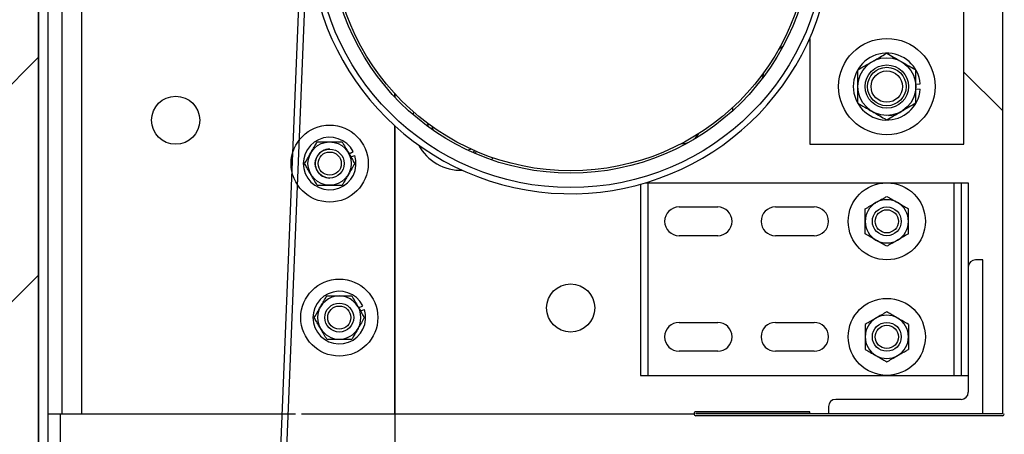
# Model space of a CAD drawing. Header units: inches. Extents: x 170 to 312, y 215 to 248.
# Tile 128 of 216: x 210.012 to 210.81, y 224.086 to 224.423. Entities that reach past the tile are written whole.
import ezdxf

# ---------------------------------------------------------------- set-up
doc = ezdxf.new("R2010")
doc.units = ezdxf.units.IN
doc.header["$LTSCALE"] = 0.25
doc.header["$MEASUREMENT"] = 0
doc.layers.add('ANNOTATIONS', color=1, linetype='Continuous')
doc.layers.add('STANDARD MOTOR RH', color=7, linetype='Continuous')
doc.styles.add('ARIAL', font='arial.ttf', dxfattribs={"height": 0.09375})
doc.dimstyles.new('STANDARD$0', dxfattribs={"dimtxt": 0.09375, "dimasz": 0.09375, "dimexe": 0.03125, "dimexo": 0.046875, "dimgap": 0.09, "dimtad": 0, "dimtih": 1, "dimtoh": 1, "dimdec": 4, "dimzin": 0, "dimdsep": 46, "dimtxsty": 'ARIAL', "dimcen": 0.09, "dimadec": 0, "dimazin": 0, "dimtfac": 1, "dimtdec": 4, "dimtofl": 0, "dimtmove": 0, "dimatfit": 1, "dimfxl": 1, "dimtolj": 1, "dimtzin": 0, "dimarcsym": 0})

# ---------------------------------------------------------------- blocks, each defined once
blk = doc.blocks.new('*D283')
at = {"layer": 'ANNOTATIONS', "color": 0, "lineweight": -2, "transparency": 16777216}
for p, q in [((210.8553, 224.88534), (211.25383, 224.88534)), ((211.22258, 224.79159), (211.22258, 224.63171)), ((211.22258, 224.19489), (211.22258, 224.35476)), ((210.8553, 224.10114), (211.25383, 224.10114))]:
    blk.add_line(p, q, dxfattribs=at)
at = {"layer": 'ANNOTATIONS', "color": 0, "transparency": 16777216}
for points in [[(211.20695, 224.79159), (211.2382, 224.79159), (211.22258, 224.88534)], [(211.20695, 224.19489), (211.2382, 224.19489), (211.22258, 224.10114)]]:
    blk.add_solid(points, dxfattribs=at)
at = {"layer": 'defpoints', "color": 0, "transparency": 16777216}
for p in [(210.80843, 224.88534), (210.80843, 224.10114), (211.22258, 224.10114)]:
    blk.add_point(p, dxfattribs=at)
at = {"layer": 'ANNOTATIONS', "color": 0, "transparency": 16777216, "insert": (211.22258, 224.49324), "char_height": 0.09375, "attachment_point": 5, "style": 'ARIAL'}
blk.add_mtext('\\A1;12 1/2"', dxfattribs=at)
blk = doc.blocks.new('*D284')
at = {"layer": 'ANNOTATIONS', "color": 0, "lineweight": -2, "transparency": 16777216}
for p, q in [((210.8553, 224.10114), (211.25383, 224.10114)), ((211.22258, 224.00739), (211.22258, 223.89519)), ((211.22258, 223.50886), (211.22258, 223.62106)), ((210.07405, 223.41511), (211.25383, 223.41511))]:
    blk.add_line(p, q, dxfattribs=at)
at = {"layer": 'ANNOTATIONS', "color": 0, "transparency": 16777216}
for points in [[(211.20695, 224.00739), (211.2382, 224.00739), (211.22258, 224.10114)], [(211.20695, 223.50886), (211.2382, 223.50886), (211.22258, 223.41511)]]:
    blk.add_solid(points, dxfattribs=at)
at = {"layer": 'defpoints', "color": 0, "transparency": 16777216}
for p in [(210.80843, 224.10114), (211.22258, 224.10114), (210.02718, 223.41511)]:
    blk.add_point(p, dxfattribs=at)
at = {"layer": 'ANNOTATIONS', "color": 0, "transparency": 16777216, "insert": (211.22258, 223.75813), "char_height": 0.09375, "attachment_point": 5, "style": 'ARIAL'}
blk.add_mtext('\\A1;11"', dxfattribs=at)
blk = doc.blocks.new('*D162')
at = {"layer": 'ANNOTATIONS', "color": 0, "lineweight": -2, "transparency": 16777216}
for p, q in [((210.8553, 224.10114), (211.25383, 224.10114)), ((211.22258, 224.00739), (211.22258, 223.895)), ((211.22258, 223.50886), (211.22258, 223.62125)), ((210.07405, 223.41511), (211.25383, 223.41511))]:
    blk.add_line(p, q, dxfattribs=at)
at = {"layer": 'ANNOTATIONS', "color": 0, "transparency": 16777216}
for points in [[(211.20695, 224.00739), (211.2382, 224.00739), (211.22258, 224.10114)], [(211.20695, 223.50886), (211.2382, 223.50886), (211.22258, 223.41511)]]:
    blk.add_solid(points, dxfattribs=at)
at = {"layer": 'defpoints', "color": 0, "transparency": 16777216}
for p in [(210.80843, 224.10114), (211.22258, 224.10114), (210.02718, 223.41511)]:
    blk.add_point(p, dxfattribs=at)
at = {"layer": 'ANNOTATIONS', "color": 0, "transparency": 16777216, "insert": (211.22258, 223.75813), "char_height": 0.09375, "attachment_point": 5, "style": 'ARIAL'}
blk.add_mtext('\\A1;  ', dxfattribs=at)
blk = doc.blocks.new('*D163')
at = {"layer": 'ANNOTATIONS', "color": 0, "lineweight": -2, "transparency": 16777216}
for p, q in [((210.85678, 224.88534), (211.25383, 224.88534)), ((211.22258, 224.79159), (211.22258, 224.63171)), ((211.22258, 224.19489), (211.22258, 224.35476)), ((210.8553, 224.10114), (211.25383, 224.10114))]:
    blk.add_line(p, q, dxfattribs=at)
at = {"layer": 'ANNOTATIONS', "color": 0, "transparency": 16777216}
for points in [[(211.20695, 224.79159), (211.2382, 224.79159), (211.22258, 224.88534)], [(211.20695, 224.19489), (211.2382, 224.19489), (211.22258, 224.10114)]]:
    blk.add_solid(points, dxfattribs=at)
at = {"layer": 'defpoints', "color": 0, "transparency": 16777216}
for p in [(210.8099, 224.88534), (210.80843, 224.10114), (211.22258, 224.10114)]:
    blk.add_point(p, dxfattribs=at)
at = {"layer": 'ANNOTATIONS', "color": 0, "transparency": 16777216, "insert": (211.22258, 224.49324), "char_height": 0.09375, "attachment_point": 5, "style": 'ARIAL'}
blk.add_mtext('\\A1;12 1/2"', dxfattribs=at)
blk = doc.blocks.new('*D164')
at = {"layer": 'ANNOTATIONS', "color": 0, "lineweight": -2, "transparency": 16777216}
for p, q in [((210.8553, 224.88534), (211.68991, 224.88534)), ((211.65866, 224.79159), (211.65866, 224.28873)), ((211.65866, 223.50886), (211.65866, 224.01172)), ((210.07405, 223.41511), (211.68991, 223.41511))]:
    blk.add_line(p, q, dxfattribs=at)
at = {"layer": 'ANNOTATIONS', "color": 0, "transparency": 16777216}
for points in [[(211.64304, 224.79159), (211.67429, 224.79159), (211.65866, 224.88534)], [(211.64304, 223.50886), (211.67429, 223.50886), (211.65866, 223.41511)]]:
    blk.add_solid(points, dxfattribs=at)
at = {"layer": 'defpoints', "color": 0, "transparency": 16777216}
for p in [(210.80843, 224.88534), (211.65866, 224.88534), (210.02718, 223.41511)]:
    blk.add_point(p, dxfattribs=at)
at = {"layer": 'ANNOTATIONS', "color": 0, "transparency": 16777216, "insert": (211.65866, 224.15023), "char_height": 0.09375, "attachment_point": 5, "style": 'ARIAL'}
blk.add_mtext('\\A1;23 1/2"', dxfattribs=at)

msp = doc.modelspace()

# ---------------------------------------------------------------- hatches: boundary and pattern name
at = {"layer": 'STANDARD MOTOR RH'}
h = msp.add_hatch(dxfattribs=at)
h.set_pattern_fill('ANSI31', color=256, style=0)
h.set_pattern_definition([(45, (24.72375, -31.62213), (-0.08838835, 0.08838835), [])])
edge = h.paths.add_edge_path()
edge.add_line((209.51155, 226.02602), (209.51155, 223.41511))
edge.add_line((209.51155, 223.41511), (210.02718, 223.41511))
edge.add_line((210.02718, 226.02602), (210.02718, 223.41511))
edge = h.paths.add_edge_path()
edge.add_line((209.46516, 226.02602), (209.75227, 226.02602))
edge.add_line((209.75227, 226.02602), (209.75227, 225.95732))
edge.add_line((209.75227, 225.95732), (209.79068, 226.09068))
edge.add_line((209.79068, 226.09068), (209.79068, 226.02602))
edge.add_line((209.79068, 226.02602), (210.08587, 226.02602))

# ---------------------------------------------------------------- linework, layer by layer
for p, q in [((210.02718, 220.41511), (210.02718, 226.02602)), ((210.02718, 226.02602), (210.02718, 223.41511)), ((210.80843, 224.88386), (210.80843, 224.10261)), ((210.03461, 224.85261), (210.03461, 223.98124)), ((210.04633, 224.10261), (210.04633, 224.85261)), ((210.06196, 224.85261), (210.06196, 224.10261)), ((210.77718, 224.32136), (210.77718, 224.66511)), ((210.24022, 224.49333), (210.20302, 223.57286)), ((210.24514, 224.49314), (210.20794, 223.57286)), ((210.65218, 224.4073), (210.65218, 224.32136)), ((210.61476, 224.37944), (210.61365, 224.3747)), ((210.77718, 224.37996), (210.80843, 224.34871)), ((210.73811, 224.37008), (210.74175, 224.37037)), ((210.31586, 224.35973), (210.31586, 224.36261)), ((210.31618, 224.3594), (210.31618, 224.36227)), ((210.73811, 224.36639), (210.74175, 224.36611)), ((210.58968, 224.35125), (210.58968, 224.3486)), ((210.34241, 224.33855), (210.34261, 224.33597)), ((210.31586, 224.10261), (210.31586, 224.33639)), ((210.31618, 223.69636), (210.31618, 224.33611)), ((210.3458, 224.33645), (210.34679, 224.3335)), ((210.27879, 224.31371), (210.28214, 224.31541)), ((210.65218, 224.32136), (210.77718, 224.32136)), ((210.2802, 224.31127), (210.28342, 224.31231)), ((210.39574, 224.31032), (210.39401, 224.30885)), ((210.51896, 224.29011), (210.78071, 224.29011)), ((210.52094, 224.29011), (210.52094, 224.13386)), ((210.76899, 224.29011), (210.76899, 224.13386)), ((210.77485, 224.29011), (210.77485, 224.13386)), ((210.78071, 224.29011), (210.78071, 224.12019)), ((210.51509, 224.289), (210.51509, 224.13386)), ((210.54634, 224.27058), (210.57759, 224.27058)), ((210.62446, 224.27058), (210.65571, 224.27058)), ((210.57759, 224.24714), (210.54634, 224.24714)), ((210.65571, 224.24714), (210.62446, 224.24714)), ((210.79243, 224.22761), (210.78657, 224.22761)), ((210.79243, 224.10261), (210.79243, 224.22761)), ((210.2866, 224.18871), (210.28995, 224.19041)), ((210.28801, 224.18627), (210.29123, 224.18732)), ((210.54634, 224.17683), (210.57759, 224.17683)), ((210.62446, 224.17683), (210.65571, 224.17683)), ((210.57759, 224.15339), (210.54634, 224.15339)), ((210.65571, 224.15339), (210.62446, 224.15339)), ((210.51509, 224.13386), (210.78071, 224.13386)), ((210.77485, 224.11433), (210.67329, 224.11433)), ((210.66743, 224.10847), (210.66743, 224.10261)), ((210.03461, 224.10261), (210.23529, 224.10261)), ((210.04505, 223.94966), (210.04505, 224.10261)), ((210.24021, 224.10261), (210.31586, 224.10261)), ((210.31618, 224.10261), (210.55843, 224.10261)), ((210.65217, 224.10433), (210.56002, 224.10433)), ((210.65217, 224.10286), (210.56002, 224.10286)), ((210.80843, 224.10261), (210.56002, 224.10261)), ((210.80843, 224.10114), (210.56002, 224.10114)), ((210.65217, 224.10286), (210.65217, 224.10433))]:
    msp.add_line(p, q, dxfattribs=at)
at = {"layer": 'STANDARD MOTOR RH', "flags": 128}
for points in [[(210.63041, 224.40068), (210.62782, 224.39878), (210.62654, 224.39771)], [(210.33095, 224.34526), (210.33115, 224.34643), (210.33136, 224.34749)], [(210.34705, 224.3328), (210.34656, 224.33481), (210.34641, 224.33563)], [(210.37794, 224.31743), (210.37703, 224.3171), (210.37517, 224.31656)], [(210.38013, 224.3143), (210.38041, 224.31442), (210.38247, 224.31542)]]:
    msp.add_lwpolyline(points, dxfattribs=at)
at = {"layer": 'STANDARD MOTOR RH'}
for centre, radius in [((210.45843, 224.49324), 0.20703), ((210.45843, 224.49324), 0.19531), ((210.45843, 224.49324), 0.19336), ((210.71468, 224.36824), 0.03906), ((210.71468, 224.36824), 0.02344), ((210.71468, 224.36824), 0.01758), ((210.71468, 224.36824), 0.01563), ((210.71468, 224.36824), 0.01276), ((210.13831, 224.34089), 0.01953), ((210.26311, 224.30574), 0.03125), ((210.26311, 224.30574), 0.01756), ((210.26318, 224.30574), 0.01172), ((210.26318, 224.30574), 0.00939), ((210.71468, 224.25886), 0.03125), ((210.71468, 224.25886), 0.01172), ((210.71468, 224.25886), 0.00939), ((210.27093, 224.18074), 0.03125), ((210.45843, 224.18855), 0.01953), ((210.71468, 224.16511), 0.03125), ((210.27093, 224.18074), 0.01172), ((210.27093, 224.18074), 0.00939), ((210.71468, 224.16511), 0.01172), ((210.71468, 224.16511), 0.00939)]:
    msp.add_circle(centre, radius, dxfattribs=at)
for centre, radius, start, end in [((210.45843, 224.49324), 0.21195, 0.34441, 343.1474), ((210.71468, 224.36824), 0.02716, 4.4994, 355.50026), ((210.71468, 224.36824), 0.02344, 273.34701, 300), ((210.54729, 224.33932), 0.01758, 271.46319, 328.53681), ((210.26311, 224.30574), 0.02134, 26.94828, 17.94828), ((210.26311, 224.30574), 0.01172, 89.85986, 270), ((210.36956, 224.33932), 0.03906, 208.25718, 271.74282), ((210.71468, 224.25886), 0.01756, 120, 239.99999), ((210.71468, 224.25886), 0.01756, 60, 120), ((210.71468, 224.25886), 0.01756, 300, 60.00001), ((210.54634, 224.25886), 0.01172, 90, 270), ((210.57759, 224.25886), 0.01172, 270, 90), ((210.62446, 224.25886), 0.01172, 90, 270), ((210.65571, 224.25886), 0.01172, 270, 90), ((210.71468, 224.25886), 0.01756, 240, 300), ((210.78657, 224.22175), 0.00586, 90, 180), ((210.27093, 224.18074), 0.02134, 26.94828, 17.94828), ((210.27093, 224.18074), 0.01756, 330, 209.99996), ((210.71468, 224.16511), 0.01756, 120, 239.99999), ((210.71468, 224.16511), 0.01756, 60, 120), ((210.71468, 224.16511), 0.01756, 300, 60.00001), ((210.27093, 224.18074), 0.01756, 210, 330.00003), ((210.54634, 224.16511), 0.01172, 90, 270), ((210.57759, 224.16511), 0.01172, 270, 90), ((210.62446, 224.16511), 0.01172, 90, 270), ((210.65571, 224.16511), 0.01172, 270, 90), ((210.71468, 224.16511), 0.01756, 240, 300), ((210.67329, 224.10847), 0.00586, 90, 180), ((210.77485, 224.12019), 0.00586, 270, 0), ((210.56002, 224.10274), 0.0016, 90, 270), ((210.56002, 224.10274), 0.000123, 90, 270), ((210.80843, 224.10261), 0.00148, 270, 0)]:
    msp.add_arc(centre, radius, start, end, dxfattribs=at)
for points, knots in [([(210.70296, 224.38854), (210.7046, 224.38948), (210.70794, 224.39141), (210.71182, 224.39365), (210.71403, 224.39493), (210.71467, 224.3953)], [0, 0, 0, 0, 0.406324, 0.827252, 1, 1, 1, 1]), ([(210.71467, 224.3953), (210.7165, 224.39425), (210.72021, 224.39211), (210.72426, 224.38977), (210.72634, 224.38857), (210.72639, 224.38854)], [0, 0, 0, 0, 0.4843425, 0.9863147, 1, 1, 1, 1]), ([(210.69124, 224.38177), (210.69306, 224.38282), (210.69677, 224.38496), (210.70082, 224.3873), (210.7029, 224.3885), (210.70296, 224.38854)], [0, 0, 0, 0, 0.4843425, 0.9863147, 1, 1, 1, 1]), ([(210.72639, 224.38854), (210.72803, 224.38759), (210.73137, 224.38566), (210.73526, 224.38342), (210.73747, 224.38214), (210.73811, 224.38177)], [0, 0, 0, 0, 0.406295, 0.827264, 1, 1, 1, 1]), ([(210.69124, 224.36824), (210.69124, 224.36855), (210.69124, 224.37058), (210.69124, 224.37436), (210.69124, 224.37854), (210.69124, 224.38097), (210.69124, 224.38177)], [0, 0, 0, 0, 0.066506, 0.435266, 0.81456, 1, 1, 1, 1]), ([(210.73811, 224.36824), (210.73811, 224.36855), (210.73811, 224.37058), (210.73811, 224.37436), (210.73811, 224.37854), (210.73811, 224.38097), (210.73811, 224.38177)], [0, 0, 0, 0, 0.066506, 0.435266, 0.81456, 1, 1, 1, 1]), ([(210.69124, 224.35471), (210.69124, 224.35585), (210.69124, 224.35856), (210.69124, 224.36308), (210.69124, 224.3665), (210.69124, 224.36824)], [0, 0, 0, 0, 0.2654548, 0.6280536, 1, 1, 1, 1]), ([(210.73811, 224.35471), (210.73811, 224.35585), (210.73811, 224.35856), (210.73811, 224.36308), (210.73811, 224.3665), (210.73811, 224.36824)], [0, 0, 0, 0, 0.2654548, 0.6280536, 1, 1, 1, 1]), ([(210.69124, 224.35471), (210.69306, 224.35365), (210.69677, 224.35151), (210.70082, 224.34917), (210.7029, 224.34797), (210.70296, 224.34794)], [0, 0, 0, 0, 0.4843425, 0.9863147, 1, 1, 1, 1]), ([(210.73811, 224.35471), (210.73629, 224.35365), (210.73258, 224.35151), (210.72853, 224.34917), (210.72645, 224.34797), (210.72639, 224.34794)], [0, 0, 0, 0, 0.4843425, 0.9863147, 1, 1, 1, 1]), ([(210.70296, 224.34794), (210.7046, 224.34699), (210.70794, 224.34506), (210.71182, 224.34282), (210.71403, 224.34155), (210.71467, 224.34117)], [0, 0, 0, 0, 0.406324, 0.827252, 1, 1, 1, 1]), ([(210.71467, 224.34117), (210.7165, 224.34223), (210.72021, 224.34437), (210.72426, 224.34671), (210.72634, 224.34791), (210.72639, 224.34794)], [0, 0, 0, 0, 0.4843425, 0.9863147, 1, 1, 1, 1]), ([(210.2479, 224.31452), (210.24861, 224.31575), (210.25005, 224.31825), (210.25174, 224.32116), (210.25269, 224.32281), (210.25297, 224.3233)], [0, 0, 0, 0, 0.4057471, 0.8261649, 1, 1, 1, 1]), ([(210.25297, 224.3233), (210.25383, 224.3233), (210.25705, 224.3233), (210.26055, 224.3233), (210.26311, 224.3233)], [0, 0, 0, 0, 0.266219, 1, 1, 1, 1]), ([(210.26311, 224.3233), (210.26334, 224.3233), (210.26617, 224.3233), (210.26965, 224.3233), (210.27265, 224.3233), (210.27325, 224.3233)], [0, 0, 0, 0, 0.066046, 0.812928, 1, 1, 1, 1]), ([(210.27325, 224.3233), (210.27404, 224.32194), (210.27564, 224.31916), (210.2774, 224.31612), (210.2783, 224.31456), (210.27832, 224.31452)], [0, 0, 0, 0, 0.4840327, 0.9856318, 1, 1, 1, 1]), ([(210.24283, 224.30574), (210.24362, 224.3071), (210.24522, 224.30988), (210.24698, 224.31292), (210.24788, 224.31448), (210.2479, 224.31452)], [0, 0, 0, 0, 0.4840327, 0.9856318, 1, 1, 1, 1]), ([(210.27832, 224.31452), (210.27903, 224.31329), (210.28047, 224.31079), (210.28216, 224.30788), (210.28311, 224.30622), (210.28339, 224.30574)], [0, 0, 0, 0, 0.405748, 0.82612, 1, 1, 1, 1]), ([(210.38069, 224.3165), (210.38034, 224.31611), (210.37982, 224.31552), (210.37932, 224.31496), (210.37915, 224.31476)], [0, 0, 0, 0, 0.659553, 1, 1, 1, 1]), ([(210.2479, 224.29696), (210.24719, 224.29818), (210.24575, 224.30068), (210.24407, 224.30359), (210.24311, 224.30525), (210.24283, 224.30574)], [0, 0, 0, 0, 0.405694, 0.826067, 1, 1, 1, 1]), ([(210.28339, 224.30574), (210.2826, 224.30437), (210.281, 224.30159), (210.27925, 224.29856), (210.27835, 224.297), (210.27832, 224.29696)], [0, 0, 0, 0, 0.483978, 0.985632, 1, 1, 1, 1]), ([(210.25297, 224.28818), (210.25218, 224.28954), (210.25058, 224.29232), (210.24884, 224.29536), (210.24793, 224.29691), (210.2479, 224.29696)], [0, 0, 0, 0, 0.483978, 0.985575, 1, 1, 1, 1]), ([(210.27832, 224.29696), (210.27761, 224.29573), (210.27617, 224.29323), (210.27449, 224.29032), (210.27353, 224.28866), (210.27325, 224.28818)], [0, 0, 0, 0, 0.405748, 0.826113, 1, 1, 1, 1]), ([(210.25297, 224.28818), (210.25383, 224.28818), (210.25705, 224.28818), (210.26055, 224.28818), (210.26311, 224.28818)], [0, 0, 0, 0, 0.266219, 1, 1, 1, 1]), ([(210.26311, 224.28818), (210.26334, 224.28818), (210.26617, 224.28818), (210.26965, 224.28818), (210.27265, 224.28818), (210.27325, 224.28818)], [0, 0, 0, 0, 0.066046, 0.812928, 1, 1, 1, 1]), ([(210.69711, 224.269), (210.69848, 224.26979), (210.70126, 224.27139), (210.70429, 224.27315), (210.70585, 224.27405), (210.70589, 224.27407)], [0, 0, 0, 0, 0.483959, 0.985632, 1, 1, 1, 1]), ([(210.70589, 224.27407), (210.70712, 224.27478), (210.70962, 224.27622), (210.71253, 224.2779), (210.71419, 224.27886), (210.71468, 224.27914)], [0, 0, 0, 0, 0.405747, 0.826139, 1, 1, 1, 1]), ([(210.71468, 224.27914), (210.71604, 224.27835), (210.71882, 224.27675), (210.72185, 224.275), (210.72341, 224.2741), (210.72346, 224.27407)], [0, 0, 0, 0, 0.484053, 0.985632, 1, 1, 1, 1]), ([(210.72346, 224.27407), (210.72468, 224.27336), (210.72718, 224.27192), (210.73009, 224.27024), (210.73175, 224.26928), (210.73224, 224.269)], [0, 0, 0, 0, 0.40572, 0.826139, 1, 1, 1, 1]), ([(210.69711, 224.25886), (210.69711, 224.25909), (210.69711, 224.26192), (210.69711, 224.2654), (210.69711, 224.2684), (210.69711, 224.269)], [0, 0, 0, 0, 0.065993, 0.812917, 1, 1, 1, 1]), ([(210.73224, 224.25886), (210.73224, 224.25909), (210.73224, 224.26192), (210.73224, 224.2654), (210.73224, 224.2684), (210.73224, 224.269)], [0, 0, 0, 0, 0.065993, 0.812917, 1, 1, 1, 1]), ([(210.69711, 224.24872), (210.69711, 224.24958), (210.69711, 224.2528), (210.69711, 224.2563), (210.69711, 224.25886)], [0, 0, 0, 0, 0.266165, 1, 1, 1, 1]), ([(210.73224, 224.24872), (210.73224, 224.24958), (210.73224, 224.2528), (210.73224, 224.2563), (210.73224, 224.25886)], [0, 0, 0, 0, 0.266165, 1, 1, 1, 1]), ([(210.70589, 224.24365), (210.70467, 224.24436), (210.70217, 224.2458), (210.69926, 224.24748), (210.6976, 224.24844), (210.69711, 224.24872)], [0, 0, 0, 0, 0.40572, 0.826139, 1, 1, 1, 1]), ([(210.71468, 224.23858), (210.71331, 224.23937), (210.71053, 224.24097), (210.7075, 224.24273), (210.70594, 224.24363), (210.70589, 224.24365)], [0, 0, 0, 0, 0.483959, 0.985632, 1, 1, 1, 1]), ([(210.72346, 224.24365), (210.72223, 224.24294), (210.71973, 224.2415), (210.71682, 224.23982), (210.71516, 224.23886), (210.71468, 224.23858)], [0, 0, 0, 0, 0.405747, 0.826139, 1, 1, 1, 1]), ([(210.73224, 224.24872), (210.73087, 224.24794), (210.72809, 224.24633), (210.72506, 224.24458), (210.7235, 224.24368), (210.72346, 224.24365)], [0, 0, 0, 0, 0.483959, 0.985632, 1, 1, 1, 1]), ([(210.25572, 224.18952), (210.25642, 224.19075), (210.25787, 224.19325), (210.25955, 224.19616), (210.26051, 224.19781), (210.26079, 224.1983)], [0, 0, 0, 0, 0.405701, 0.826067, 1, 1, 1, 1]), ([(210.26079, 224.1983), (210.26164, 224.1983), (210.26487, 224.1983), (210.26836, 224.1983), (210.27093, 224.1983)], [0, 0, 0, 0, 0.266112, 1, 1, 1, 1]), ([(210.27093, 224.1983), (210.27116, 224.1983), (210.27399, 224.1983), (210.27746, 224.1983), (210.28046, 224.1983), (210.28107, 224.1983)], [0, 0, 0, 0, 0.066046, 0.812822, 1, 1, 1, 1]), ([(210.28107, 224.1983), (210.28185, 224.19694), (210.28346, 224.19416), (210.28521, 224.19112), (210.28611, 224.18956), (210.28614, 224.18952)], [0, 0, 0, 0, 0.483978, 0.985632, 1, 1, 1, 1]), ([(210.25065, 224.18074), (210.25143, 224.1821), (210.25304, 224.18488), (210.25479, 224.18792), (210.25569, 224.18948), (210.25572, 224.18952)], [0, 0, 0, 0, 0.483955, 0.985633, 1, 1, 1, 1]), ([(210.28614, 224.18952), (210.28684, 224.18829), (210.28829, 224.18579), (210.28997, 224.18288), (210.29092, 224.18122), (210.29121, 224.18074)], [0, 0, 0, 0, 0.405675, 0.826075, 1, 1, 1, 1]), ([(210.25572, 224.17196), (210.25501, 224.17318), (210.25356, 224.17568), (210.25189, 224.17859), (210.25093, 224.18025), (210.25065, 224.18074)], [0, 0, 0, 0, 0.405748, 0.826113, 1, 1, 1, 1]), ([(210.29121, 224.18074), (210.29042, 224.17937), (210.28881, 224.17659), (210.28706, 224.17356), (210.28616, 224.172), (210.28614, 224.17196)], [0, 0, 0, 0, 0.4840327, 0.9856318, 1, 1, 1, 1]), ([(210.70589, 224.18032), (210.70467, 224.17961), (210.70217, 224.17817), (210.69926, 224.17649), (210.6976, 224.17553), (210.69711, 224.17525)], [0, 0, 0, 0, 0.40572, 0.826139, 1, 1, 1, 1]), ([(210.71468, 224.18539), (210.71331, 224.1846), (210.71053, 224.183), (210.7075, 224.18125), (210.70594, 224.18035), (210.70589, 224.18032)], [0, 0, 0, 0, 0.483959, 0.985632, 1, 1, 1, 1]), ([(210.72346, 224.18032), (210.72223, 224.18103), (210.71973, 224.18247), (210.71682, 224.18415), (210.71516, 224.18511), (210.71468, 224.18539)], [0, 0, 0, 0, 0.405747, 0.826139, 1, 1, 1, 1]), ([(210.73224, 224.17525), (210.73087, 224.17604), (210.72809, 224.17764), (210.72506, 224.1794), (210.7235, 224.1803), (210.72346, 224.18032)], [0, 0, 0, 0, 0.483959, 0.985632, 1, 1, 1, 1]), ([(210.26079, 224.16318), (210.26, 224.16454), (210.25839, 224.16732), (210.25664, 224.17035), (210.25574, 224.17191), (210.25572, 224.17196)], [0, 0, 0, 0, 0.4840327, 0.9856318, 1, 1, 1, 1]), ([(210.28614, 224.17196), (210.28543, 224.17073), (210.28398, 224.16823), (210.2823, 224.16532), (210.28135, 224.16366), (210.28107, 224.16318)], [0, 0, 0, 0, 0.405748, 0.82612, 1, 1, 1, 1]), ([(210.69711, 224.17525), (210.69711, 224.17439), (210.69711, 224.17117), (210.69711, 224.16768), (210.69711, 224.16511)], [0, 0, 0, 0, 0.266165, 1, 1, 1, 1]), ([(210.73224, 224.17525), (210.73224, 224.17439), (210.73224, 224.17117), (210.73224, 224.16768), (210.73224, 224.16511)], [0, 0, 0, 0, 0.266165, 1, 1, 1, 1]), ([(210.26079, 224.16318), (210.26164, 224.16318), (210.26487, 224.16318), (210.26836, 224.16318), (210.27093, 224.16318)], [0, 0, 0, 0, 0.266112, 1, 1, 1, 1]), ([(210.27093, 224.16318), (210.27116, 224.16318), (210.27399, 224.16318), (210.27746, 224.16318), (210.28046, 224.16318), (210.28107, 224.16318)], [0, 0, 0, 0, 0.066046, 0.812822, 1, 1, 1, 1]), ([(210.69711, 224.16511), (210.69711, 224.16488), (210.69711, 224.16205), (210.69711, 224.15858), (210.69711, 224.15557), (210.69711, 224.15497)], [0, 0, 0, 0, 0.065993, 0.812917, 1, 1, 1, 1]), ([(210.73224, 224.16511), (210.73224, 224.16488), (210.73224, 224.16205), (210.73224, 224.15858), (210.73224, 224.15557), (210.73224, 224.15497)], [0, 0, 0, 0, 0.065993, 0.812917, 1, 1, 1, 1]), ([(210.69711, 224.15497), (210.69848, 224.15419), (210.70126, 224.15258), (210.70429, 224.15083), (210.70585, 224.14993), (210.70589, 224.1499)], [0, 0, 0, 0, 0.483959, 0.985632, 1, 1, 1, 1]), ([(210.72346, 224.1499), (210.72468, 224.15061), (210.72718, 224.15205), (210.73009, 224.15373), (210.73175, 224.15469), (210.73224, 224.15497)], [0, 0, 0, 0, 0.40572, 0.826139, 1, 1, 1, 1]), ([(210.70589, 224.1499), (210.70712, 224.14919), (210.70962, 224.14775), (210.71253, 224.14607), (210.71419, 224.14511), (210.71468, 224.14483)], [0, 0, 0, 0, 0.405747, 0.826139, 1, 1, 1, 1]), ([(210.71468, 224.14483), (210.71604, 224.14562), (210.71882, 224.14722), (210.72185, 224.14898), (210.72341, 224.14988), (210.72346, 224.1499)], [0, 0, 0, 0, 0.484053, 0.985632, 1, 1, 1, 1])]:
    msp.add_open_spline(points, degree=3, knots=knots, dxfattribs=at)

# ---------------------------------------------------------------- dimensions: what is measured, and where the dimension line sits
at = {"layer": 'ANNOTATIONS'}
for base, p1, p2, text, picture, middle in [((211.65866, 224.88534), (210.02718, 223.41511), (210.80843, 224.88534), '23 1/2"', '*D164', (211.65866, 224.15023)), ((211.22258, 224.10114), (210.80843, 224.88534), (210.80843, 224.10114), '12 1/2"', '*D283', (211.22258, 224.49324)), ((211.22258, 224.10114), (210.8099, 224.88534), (210.80843, 224.10114), '12 1/2"', '*D163', (211.22258, 224.49324))]:
    dim = msp.add_linear_dim(base=base, p1=p1, p2=p2, angle=90, text=text, dimstyle='STANDARD$0', dxfattribs=at)
    dim.commit()
    dim.dimension.update_dxf_attribs({"geometry": picture, "text_midpoint": middle, "dimtype": 160})
for text, picture in [('11"', '*D284'), ('  ', '*D162')]:
    dim = msp.add_linear_dim(base=(211.22258, 224.10114), p1=(210.02718, 223.41511), p2=(210.80843, 224.10114), angle=90, text=text, dimstyle='STANDARD$0', dxfattribs=at)
    dim.commit()
    dim.dimension.update_dxf_attribs({"geometry": picture, "text_midpoint": (211.22258, 223.75813)})

doc.saveas('drawing.dxf')
